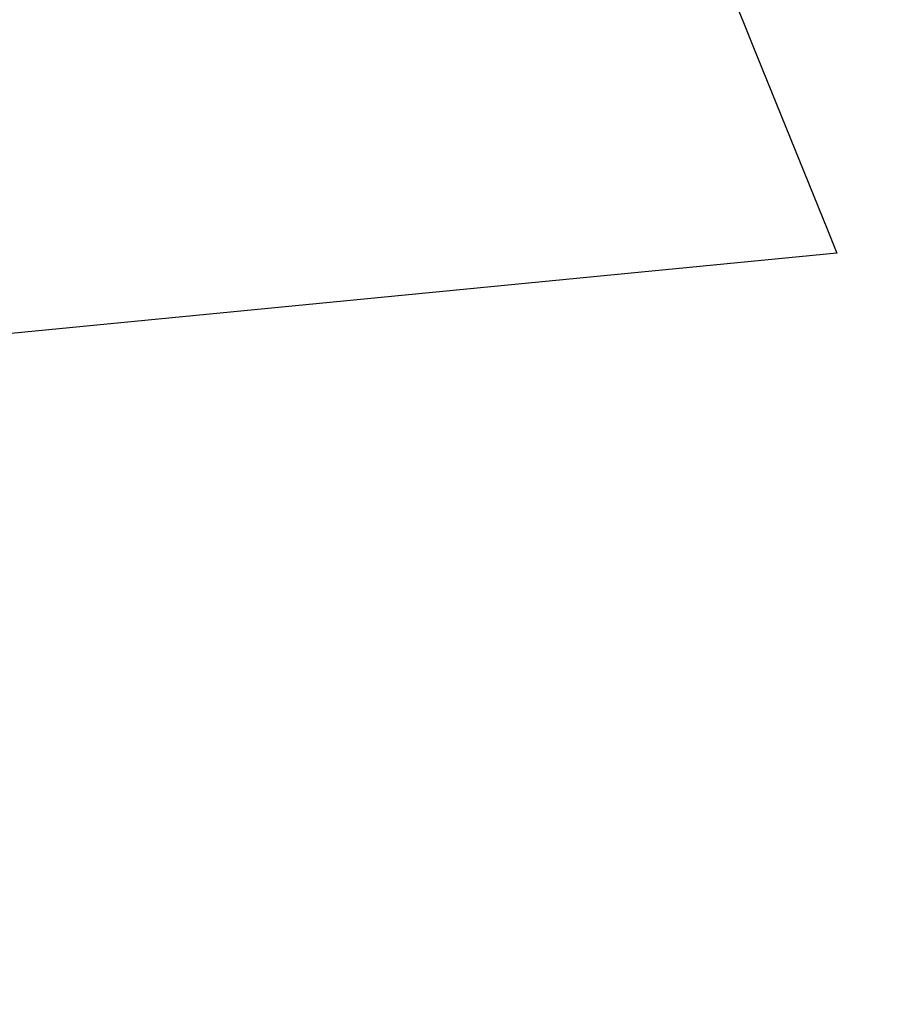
# Model space of a CAD drawing. Header units: millimetres. Extents: x -243.9 to -229.5, y -3.7 to 10.8.
# Tile 211 of 256: x -239.63307 to -239.62537, y 3.20661 to 3.21545. Entities that reach past the tile are written whole.
import ezdxf

# ---------------------------------------------------------------- set-up
doc = ezdxf.new("R2010")
doc.units = ezdxf.units.MM
doc.header["$MEASUREMENT"] = 0
doc.layers.add('Default', color=7, linetype='Continuous', true_color=0x000000)

msp = doc.modelspace()

# ---------------------------------------------------------------- linework, layer by layer
at = {"layer": 'Default'}
msp.add_rational_spline([(-233.6551767, 3.75, 128.7899433), (-233.6549546, 4.1407354, 128.7899433), (-233.8105878, 4.9222629, 128.7899433), (-234.4833675, 5.9292813, 128.7899433), (-235.3237821, 6.4814006, 128.7899433), (-236.0779085, 6.6996352, 128.7899433), (-236.8437397, 6.7727595, 128.7899433), (-237.8127754, 6.5800208, 128.7899433), (-238.6474791, 6.0222085, 128.7899433), (-239.1530197, 5.4002935, 128.7899433), (-239.4284754, 4.8705991, 128.7899433), (-239.5902741, 4.3126622, 128.7899433), (-239.6632249, 3.5467679, 128.7899433), (-239.4706004, 2.5777742, 128.7899433), (-238.9127152, 1.7430437, 128.7899433), (-238.2908391, 1.2375173, 128.7899433), (-237.7611236, 0.9620539, 128.7899433), (-237.2031976, 0.8002592, 128.7899433), (-236.4372979, 0.7273065, 128.7899433), (-235.4683077, 0.9199323, 128.7899433), (-234.633575, 1.4778166, 128.7899433), (-234.1280486, 2.0996922, 128.7899433), (-233.8525915, 2.6293977, 128.7899433), (-233.6906971, 3.1873795, 128.7899433), (-233.6551323, 3.562415, 128.7899433), (-233.6551767, 3.75, 128.7899433)], [0.853553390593, 0.853553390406, 0.853553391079, 0.853553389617, 0.853553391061, 0.853553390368, 0.853553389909, 0.853553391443, 0.853553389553, 0.853553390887, 0.853553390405, 0.853553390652, 0.853553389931, 0.853553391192, 0.853553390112, 0.853553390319, 0.853553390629, 0.853553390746, 0.853553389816, 0.853553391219, 0.853553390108, 0.853553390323, 0.853553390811, 0.853553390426, 0.853553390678, 0.853553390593], degree=3, knots=[0, 0, 0, 0, 1.158433, 2.316866, 3.521729, 4.07773, 4.633732, 5.792165, 6.950598, 7.55303, 8.155461, 8.711463, 9.267464, 10.425897, 11.58433, 12.186762, 12.789193, 13.345195, 13.901196, 15.059629, 16.218062, 16.820494, 17.422925, 17.978927, 18.534928, 18.534928, 18.534928, 18.534928], dxfattribs=at)
msp.add_rational_spline([(-239.7042734, 3.423809, 127.8489378), (-239.6684235, 3.3183552, 127.8489378), (-239.6257352, 3.2133567, 127.8489378)], [1, 0.999425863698, 1], degree=2, dxfattribs=at)
msp.add_open_spline([(-239.6257352, 3.2133567, 127.8489378), (-240.9237602, 3.0870638, 123.5156045), (-242.2217852, 2.9607708, 119.1822711), (-243.5198101, 2.8344779, 114.8489378)], degree=3, dxfattribs=at)

doc.saveas('drawing.dxf')
